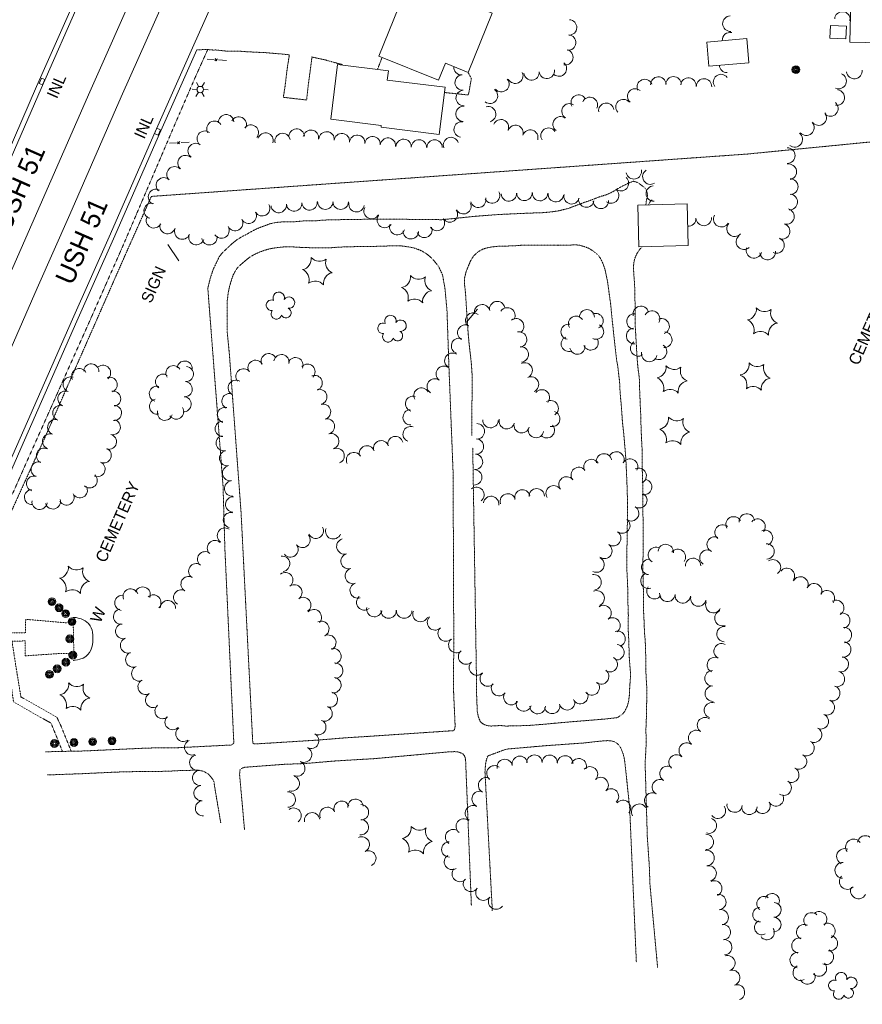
# Model space of a CAD drawing. Extents: x 189735 to 193282, y 257149 to 260388.
# Tile 3 of 31: x 190358 to 190796, y 257187 to 257699. Entities that reach past the tile are written whole.
import ezdxf
from ezdxf.enums import TextEntityAlignment as Align

# ---------------------------------------------------------------- set-up
doc = ezdxf.new("R2010")
doc.units = 0
doc.header["$MEASUREMENT"] = 0
doc.linetypes.add('Wisdot3', pattern=[0.1875, 0.125, -0.0625])
doc.linetypes.add('Wisdot5', pattern=[0.1, 0.05, -0.05])
for name, color, linetype, lineweight in [('E_BMGRD', 2, 'Egr', 15), ('E_DWY', 2, 'Wisdot3', 15), ('E_LAND_Vegetation', 3, 'Continuous', 15), ('E_MISCPROP', 30, 'Continuous', 15), ('E_MISCPROP_HvyLine', 241, 'Continuous', 25), ('E_MISCPROP_Railing', 30, 'Continuous', 15), ('E_PATH_Sidewalk', 2, 'Wisdot5', 15), ('E_RDWY', 21, 'Continuous', 25), ('E_RDWY_Name', 21, 'Continuous', 15)]:
    doc.layers.add(name, color=color, linetype=linetype, lineweight=lineweight)
doc.styles.add('Style-IGR_FONT_0', font='IGR_FONT_0.shx')
doc.linetypes.add('Egr', pattern='A,0.1,[13,dgnlstyle-ewdotudls.shx,S=0.0004,R=0,X=0,Y=0],0.1', length=0.2)

# ---------------------------------------------------------------- blocks, each defined once
blk = doc.blocks.new('CEM')
at = {"layer": 'E_BMGRD', "lineweight": 0, "style": 'Style-IGR_FONT_0'}
blk.add_text('CEMETERY', height=6, rotation=0.0001, dxfattribs=at).set_placement((-22.99, -0.18), align=Align.MIDDLE_LEFT)
blk = doc.blocks.new('CEM_1')
at = {"layer": 'E_BMGRD', "lineweight": 0, "style": 'Style-IGR_FONT_0'}
blk.add_text('CEMETERY', height=6, rotation=0.0001, dxfattribs=at).set_placement((-22.99, -0.18), align=Align.MIDDLE_LEFT)
blk = doc.blocks.new('WAL')
at = {"layer": 'E_MISCPROP_Railing', "lineweight": 0, "style": 'Style-IGR_FONT_0'}
blk.add_text('W', height=6, rotation=360, dxfattribs=at).set_placement((-2.3, -0.01), align=Align.MIDDLE_LEFT)
blk = doc.blocks.new('POLE')
at = {"layer": 'E_MISCPROP', "lineweight": 0}
for radius in [2.02, 1.51, 1.01, 0.504]:
    blk.add_circle((0.03, -0.09), radius, dxfattribs=at)
blk = doc.blocks.new('INLT')
at = {"layer": 'E_MISCPROP_Railing', "lineweight": 0, "flags": 128}
blk.add_lwpolyline([(3, -2), (3, 0), (0, 0), (0, -2), (3, -2)], dxfattribs=at)
blk = doc.blocks.new('INL')
at = {"layer": 'E_MISCPROP_Railing', "lineweight": 0, "style": 'Style-IGR_FONT_0'}
blk.add_text('INL', height=6, rotation=0, dxfattribs=at).set_placement((-5.79, -2.75))
blk = doc.blocks.new('INLT_5')
at = {"layer": 'E_MISCPROP_Railing', "lineweight": 0, "flags": 128}
blk.add_lwpolyline([(3, -2), (3, 0), (0, 0), (0, -2), (3, -2)], dxfattribs=at)
blk = doc.blocks.new('INL_6')
at = {"layer": 'E_MISCPROP_Railing', "lineweight": 0, "style": 'Style-IGR_FONT_0'}
blk.add_text('INL', height=6, rotation=359.9999, dxfattribs=at).set_placement((-5.79, -2.75))
blk = doc.blocks.new('LTP_6')
at = {"layer": 'E_MISCPROP', "lineweight": 0}
for p, q in [((-1.63, 0.07), (-4.24, 0.14)), ((-0.8, 1.43), (-2, 3.73)), ((0.9, 1.42), (2.27, 3.65)), ((-0.88, -1.42), (-2.24, -3.61)), ((0.76, -1.47), (2, -3.65)), ((1.64, -0.02), (4.16, -0.09))]:
    blk.add_line(p, q, dxfattribs=at)
blk.add_circle((0, 0), 1.64, dxfattribs=at)
blk = doc.blocks.new('POLE_5')
at = {"layer": 'E_MISCPROP', "lineweight": 0}
for centre, radius in [((-0.01, 0.02), 2.02), ((-0.01, 0.03), 1.52), ((0, -0.01), 1.01), ((0, 0), 0.502)]:
    blk.add_circle(centre, radius, dxfattribs=at)
blk = doc.blocks.new('SIGN_8')
at = {"layer": 'E_MISCPROP', "lineweight": 0, "style": 'Style-IGR_FONT_0'}
blk.add_text('SIGN', height=6, rotation=0.0002, dxfattribs=at).set_placement((-9.61, -0.01), align=Align.MIDDLE_LEFT)
blk = doc.blocks.new('TREE_3')
at = {"layer": 'E_LAND_Vegetation', "lineweight": 0}
for centre, radius, start, end in [((-1.47, 4.28), 2.78, 1.3945, 209.1675), ((3.57, 2.42), 2.97, 278.4236, 139.6575), ((-4.47, 0.2), 2.78, 78.0715, 279.0825), ((-2.01, -4.2), 2.61, 140.7796, 358.7122), ((3.46, -3.43), 2.97, 196.0744, 79.0477)]:
    blk.add_arc(centre, radius, start, end, dxfattribs=at)
blk = doc.blocks.new('PINEL_2')
at = {"layer": 'E_LAND_Vegetation', "lineweight": 0}
for centre, start, end in [((-8.14, 7.32), 275.2115, 0.9764), ((2.26, 10.71), 215.2115, 300.9764), ((10.41, 3.41), 155.2115, 240.9764), ((-10.4, -3.39), 335.2115, 60.9764), ((-2.25, -10.7), 35.2115, 120.9764), ((8.15, -7.3), 95.2115, 180.9764)]:
    blk.add_arc(centre, 5.72, start, end, dxfattribs=at)
blk = doc.blocks.new('PINEL')
at = {"layer": 'E_LAND_Vegetation', "lineweight": 0}
for centre, start, end in [((-8.23, 7.26), 275.2112, 0.9761), ((2.17, 10.66), 215.2112, 300.9761), ((10.31, 3.35), 155.2112, 240.9761), ((-10.49, -3.45), 335.2112, 60.9761), ((-2.35, -10.75), 35.2112, 120.9761), ((8.05, -7.36), 95.2112, 180.9761)]:
    blk.add_arc(centre, 5.72, start, end, dxfattribs=at)
blk = doc.blocks.new('PINEL_3')
at = {"layer": 'E_LAND_Vegetation', "lineweight": 0}
for centre, start, end in [((-8.14, 7.32), 275.2115, 0.9764), ((2.26, 10.71), 215.2115, 300.9764), ((10.41, 3.41), 155.2115, 240.9764), ((-10.4, -3.39), 335.2115, 60.9764), ((-2.25, -10.7), 35.2115, 120.9764), ((8.15, -7.3), 95.2115, 180.9764)]:
    blk.add_arc(centre, 5.72, start, end, dxfattribs=at)
blk = doc.blocks.new('TREE_6')
at = {"layer": 'E_LAND_Vegetation', "lineweight": 0}
for centre, radius, start, end in [((-1.47, 4.28), 2.78, 1.3947, 209.1677), ((3.57, 2.42), 2.97, 278.4238, 139.6577), ((-4.47, 0.2), 2.78, 78.0717, 279.0828), ((-2.01, -4.2), 2.61, 140.7799, 358.7125), ((3.46, -3.43), 2.97, 196.0746, 79.0479)]:
    blk.add_arc(centre, radius, start, end, dxfattribs=at)

msp = doc.modelspace()

# ---------------------------------------------------------------- linework, layer by layer
at = {"layer": 'E_DWY', "lineweight": 0, "flags": 128}
for points in [[(190450.16, 257682.87), (190455.51, 257682.98), (190456.61, 257682.9), (190457.39, 257682.84), (190458.46, 257682.73), (190459.99, 257682.76), (190461.76, 257682.58), (190462.89, 257682.44), (190464.32, 257682.3), (190465.87, 257682.13), (190467.72, 257682.1), (190469.3, 257682.08), (190471.54, 257682.11), (190474.13, 257682.03), (190475.01, 257681.98), (190475.9, 257681.84), (190477.79, 257681.75), (190479.49, 257681.67), (190481.24, 257681.57), (190482.4, 257681.53), (190484.02, 257681.44), (190485.68, 257681.38), (190487.78, 257681.19), (190489.27, 257681.06), (190490.42, 257680.98), (190491.51, 257680.87), (190492.26, 257680.8), (190493.15, 257680.71), (190493.43, 257680.69), (190493.85, 257680.69), (190495.28, 257680.58), (190496.4, 257680.43), (190497.22, 257680.33), (190497.86, 257680.28), (190498.15, 257680.27), (190497.04, 257673.16), (190495.83, 257663.19), (190495.02, 257658.16), (190501.38, 257657.4), (190507.08, 257656.77), (190507.1, 257656.75), (190507.96, 257664.35), (190509.92, 257679.13), (190512.11, 257678.63), (190516.16, 257677.74), (190525.79, 257675.11), (190525.77, 257674.82)], [(190543.9, 257672.56), (190545.75, 257677.37), (190546.4, 257678.89)], [(190578.7, 257660.67), (190591.19, 257659.33), (190592.72, 257667.91), (190591.01, 257671.09)], [(190307.65, 257339.7), (190336.95, 257405.99), (190371.25, 257481.51), (190412.4, 257575.11), (190426.44, 257606.63), (190736.05, 257628.66), (190837.56, 257638.62), (191029.69, 257654.26)], [(190457.48, 257537.03), (190455.79, 257558.86), (190457.06, 257564.15), (190458.56, 257568.63), (190461.68, 257575.18), (190463.17, 257577.14), (190468.54, 257582.25), (190470.23, 257583.55), (190471.59, 257584.56), (190474.12, 257586.03), (190475.84, 257586.81), (190476.63, 257587.3), (190477.72, 257587.94), (190479.51, 257588.94), (190481.22, 257589.77), (190482.91, 257590.5), (190485.63, 257591.48), (190487.88, 257592.34), (190490.23, 257592.92), (190492.45, 257593.22), (190494.51, 257593.38), (190498.18, 257593.44), (190500.14, 257593.45), (190502.38, 257593.56), (190504.59, 257593.82), (190506.26, 257593.94), (190508.45, 257593.89), (190512.05, 257593.97), (190514.37, 257594.21), (190515.94, 257594.34), (190531.1, 257594.7), (190553.92, 257594.78), (190577.49, 257594.53), (190594.33, 257596.25), (190606.08, 257597.18), (190617.04, 257597.69), (190623.86, 257597.98), (190628.06, 257598.1), (190630.88, 257598.25), (190633.85, 257598.56), (190636.37, 257598.88), (190637.42, 257599.02), (190639.16, 257599.43), (190641.24, 257599.9), (190643.3, 257600.45), (190645.97, 257601.49), (190650.82, 257603.3), (190654.4, 257604.55), (190657.17, 257605.61), (190660.1, 257606.67), (190662.66, 257607.45), (190664.37, 257608.16), (190666.43, 257609.19), (190668.9, 257610.72), (190671.13, 257611.97), (190672.75, 257612.73), (190673.39, 257613.08), (190674.49, 257613.61), (190677.11, 257614.53), (190679.15, 257613.84), (190681.34, 257612.27), (190682.73, 257611.22), (190683.5, 257610.22), (190684.31, 257607.94), (190684.17, 257606.66), (190683.63, 257604.17), (190683.4, 257602.21)], [(190581.02, 257519.28), (190580.06, 257547.17), (190579.04, 257558.51), (190577.76, 257565.82), (190575.78, 257570.08), (190574.14, 257572.15), (190572.78, 257573.78), (190571.25, 257575.34), (190569.77, 257576.53), (190567.5, 257578.01), (190565.98, 257578.73), (190563.1, 257579.79), (190560.16, 257580.34), (190557.28, 257580.83), (190554.22, 257581), (190551.26, 257581.01), (190548.15, 257580.8), (190544.77, 257580.7), (190541.1, 257580.65), (190536.85, 257580.59), (190531.99, 257580.51), (190527.7, 257580.43), (190523.19, 257580.22), (190519.77, 257579.96), (190516.48, 257579.85), (190512.67, 257579.86), (190510.11, 257579.92), (190507.42, 257580.03), (190504.42, 257580.11), (190501.77, 257580.26), (190499, 257580.44), (190497.62, 257580.46), (190495.52, 257580.39), (190493.17, 257580.15), (190490.8, 257579.87), (190488, 257579.42), (190485.39, 257578.67), (190482.5, 257577.63), (190479.98, 257576.43), (190478.24, 257575.49), (190476.27, 257574.07), (190472.15, 257570.49), (190471.16, 257569.47), (190470.46, 257568.48), (190469.97, 257567.68), (190468.96, 257565.73), (190468.01, 257563.03), (190467.26, 257560.54), (190466.71, 257558.23), (190466.31, 257555.95), (190466.07, 257553.88), (190465.9, 257552.65), (190465.78, 257536.97)], [(190652.97, 257334.2), (190662.34, 257334.96), (190664.95, 257335.28), (190668.17, 257335.62), (190669.14, 257336.03), (190671.44, 257337.67), (190672.38, 257338.88), (190673.73, 257341.63), (190674.38, 257343.95), (190674.81, 257347.12), (190674.97, 257350.86), (190675.33, 257356.11), (190675.36, 257359.5), (190674.95, 257364.56), (190674.7, 257368.31), (190674.57, 257374.7), (190674.28, 257380.31), (190674.23, 257385.4), (190674.29, 257389.03), (190674.07, 257395.15), (190673.99, 257401.75), (190673.85, 257406.55), (190673.55, 257411.9), (190673.47, 257415.44), (190673.47, 257417.88), (190673.76, 257435.89), (190673.82, 257443.72), (190673.75, 257452.76), (190673.13, 257467.54), (190672.9, 257471.16), (190672.57, 257475.55), (190672.18, 257479.91), (190671.84, 257483.96), (190671.24, 257489.27), (190670.93, 257493.44), (190670.71, 257497.07), (190670.34, 257501.05), (190670, 257504.61), (190669.85, 257508.22), (190669.7, 257510.81), (190669.41, 257513.1), (190669.18, 257515.14), (190668.81, 257518.19), (190668.17, 257521.69), (190666.66, 257535.2), (190666.38, 257538.07), (190665.96, 257541.61), (190665.5, 257546.41), (190665.13, 257550.49), (190664.64, 257553.87), (190664, 257558.62), (190663.48, 257562.36), (190662.89, 257565.12), (190662.22, 257568.46), (190661.32, 257571.21), (190659.74, 257574.52), (190658.53, 257576.22), (190656.48, 257577.91), (190653.89, 257579.59), (190651.36, 257580.57), (190648.95, 257581.26), (190647.25, 257581.44), (190646.67, 257581.45), (190643.27, 257581.3), (190637.98, 257581.2), (190632.98, 257581.25), (190628.11, 257581.26), (190623.49, 257581.35), (190618.51, 257581.22), (190615.17, 257580.98), (190611.43, 257580.83), (190608.71, 257580.84), (190606.68, 257580.73), (190603.92, 257580.45), (190601.53, 257580.05), (190598.75, 257579.27), (190596.25, 257577.85), (190594.03, 257575.87), (190592.31, 257573.15), (190590.89, 257569.84), (190589.86, 257567.04), (190589.22, 257564.37), (190589.07, 257562.49), (190589.22, 257560.58), (190589.48, 257558.26), (190589.57, 257557.13), (190589.81, 257554.57), (190590, 257551.21), (190590.39, 257544.99), (190590.6, 257541.94), (190590.82, 257539.49), (190591, 257536.34), (190591.19, 257533.96), (190591.46, 257531.03), (190591.87, 257527.28), (190592.24, 257524.2), (190592.63, 257520.52), (190592.85, 257517.74), (190593.01, 257515.22), (190593.16, 257513.46), (190592.9, 257482.41)], [(190681.46, 257580.48), (190679.97, 257578.8), (190678.6, 257576.67), (190677.66, 257574.44), (190677.17, 257572.32), (190677.02, 257571.05), (190677.01, 257568.86), (190677.1, 257566.03), (190677.53, 257561.47), (190677.82, 257548.71), (190677.87, 257539.38), (190678.66, 257525.46), (190679.06, 257519.65), (190679.43, 257516.42), (190679.95, 257512.59), (190680.12, 257509.84), (190680.13, 257506.76), (190680.22, 257504.02), (190680.38, 257500.84), (190680.45, 257498.45), (190680.67, 257494.49), (190680.74, 257491.34), (190680.84, 257488.32), (190680.99, 257484.6), (190681.09, 257481.06), (190681.34, 257477.61), (190681.46, 257473.33), (190681.42, 257469.91), (190681.51, 257466.73), (190681.54, 257464.11), (190681.62, 257461.49), (190681.71, 257458.71), (190681.81, 257455.55), (190681.82, 257452.72), (190681.84, 257450.35), (190681.8, 257447.42), (190681.84, 257444.41), (190681.88, 257441.38), (190681.92, 257439.01), (190681.94, 257436.7), (190682, 257434.55), (190682.01, 257432.14), (190681.98, 257429.53), (190681.97, 257427.29), (190682.06, 257425.22), (190682, 257422.51), (190681.94, 257419.62), (190681.82, 257416.71), (190681.83, 257414.22), (190681.87, 257412.11), (190682.12, 257400.72), (190682.09, 257396.29), (190682.17, 257391.11), (190682.4, 257387.42), (190682.5, 257383.88), (190682.72, 257379.45), (190683, 257376.24), (190683.19, 257372.76), (190683.25, 257369.76), (190683.29, 257368.54), (190683.4, 257364.89), (190683.39, 257361.8), (190683.45, 257358.62), (190683.66, 257354.59), (190683.86, 257351.49), (190683.93, 257347.87), (190683.83, 257344.9), (190683.78, 257341.34), (190683.73, 257338.22), (190683.63, 257334.96), (190683.5, 257332.09), (190683.4, 257328.96), (190683.5, 257326.11), (190683.51, 257324.07), (190683.5, 257321.85), (190683.42, 257318.8), (190683.13, 257314.46), (190683.07, 257312.19), (190683.03, 257311.02)], [(190457.48, 257537.03), (190463.71, 257455.89), (190464.64, 257423.78), (190469.29, 257322.59), (190469.05, 257322.23), (190468.71, 257321.86), (190468.3, 257321.58), (190467.97, 257321.45), (190440.02, 257320.03)], [(190465.78, 257536.97), (190467.02, 257524.23), (190473.06, 257442.37), (190479.12, 257322.87), (190479.29, 257322.36), (190479.54, 257322.11), (190479.86, 257322.08), (190480.25, 257322.06), (190480.78, 257322.01), (190512.77, 257323.99)], [(190543.66, 257326.22), (190583.24, 257328.89), (190583.52, 257328.95), (190583.72, 257329.16), (190583.98, 257329.6), (190584.19, 257330.53), (190584.26, 257331.75), (190583.43, 257350.58), (190583.58, 257375.8), (190583.24, 257462.87), (190581.02, 257519.28)], [(190593.43, 257476), (190595.46, 257350.75), (190595.45, 257347.62), (190595.56, 257344.22), (190595.7, 257341.63), (190595.81, 257338.79), (190596.38, 257336.16), (190597.19, 257333.93), (190598.04, 257332.91), (190599.49, 257332.03), (190601.3, 257331.48), (190602.75, 257331.31), (190604.17, 257331.34), (190605.62, 257331.43), (190607.07, 257331.52), (190608.03, 257331.54), (190610.64, 257331.29)], [(190610.63, 257331.29), (190622.57, 257331.59), (190631.31, 257332.31), (190641.18, 257333.22), (190652.97, 257334.2)], [(190543.66, 257326.22), (190527.16, 257325.16), (190519.32, 257324.53), (190512.77, 257323.99)], [(190651.21, 257322.5), (190630.95, 257321.05), (190610.85, 257319.3)], [(190678.44, 257208.76), (190674.97, 257288.86), (190672.69, 257310.55), (190672.48, 257312.31), (190672.15, 257314.6), (190671.53, 257316.96), (190670.92, 257318.53), (190670.23, 257320.12), (190669.79, 257320.88), (190669.34, 257321.45), (190668.28, 257322.33), (190667.37, 257322.98), (190666.24, 257323.45), (190665.23, 257323.58), (190663.76, 257323.74), (190661.91, 257323.64), (190656.52, 257323.12), (190651.21, 257322.5)], [(190371.51, 257317.92), (190391.66, 257318.35), (190408.25, 257319.12), (190423.64, 257319.82), (190432.93, 257320.04), (190440.02, 257320.03)], [(190592.73, 257237.94), (190589.76, 257312.8), (190589.65, 257313.64), (190589.5, 257314.85), (190589.14, 257315.82), (190588.37, 257316.79), (190587.44, 257317.28), (190585.97, 257317.79), (190584.22, 257318.01), (190583.26, 257317.97), (190581.77, 257317.96), (190542.93, 257314.4)], [(190603.61, 257235.26), (190599.79, 257307.48), (190599.9, 257309.27), (190600.09, 257311.43), (190600.39, 257313.09), (190600.66, 257314.14), (190600.97, 257315.03), (190601.29, 257315.75), (190610.85, 257319.3)], [(190474.86, 257277.41), (190472.3, 257305.98), (190472.39, 257307.74), (190472.53, 257308.47), (190473.17, 257309.2), (190474.21, 257309.64), (190474.87, 257309.87), (190495.81, 257311.42)], [(190542.93, 257314.4), (190521.84, 257313.14), (190506.35, 257311.82), (190495.81, 257311.42)], [(190372.26, 257305.87), (190391.08, 257306.56), (190408.85, 257307.39)], [(190408.85, 257307.39), (190421.59, 257307.71), (190432.22, 257307.75), (190439.44, 257308.01), (190441.6, 257308.25)], [(190441.58, 257308.24), (190449.96, 257308.3), (190451.94, 257308.13), (190453.45, 257307.86), (190454.99, 257306.94), (190456.1, 257306.25), (190457.03, 257305.3), (190458.53, 257303.32), (190459.04, 257302.15), (190459.23, 257300.34), (190462.51, 257280.9)], [(190683.03, 257311.02), (190684.13, 257273.98), (190685.28, 257256.93), (190685.44, 257249.83), (190689.49, 257205.76)]]:
    msp.add_lwpolyline(points, dxfattribs=at)
at = {"layer": 'E_LAND_Vegetation', "lineweight": 0}
msp.add_line((190595.92, 257548.08), (190590.11, 257541.22), dxfattribs=at)
for centre, radius, start, end in [((190727.34, 257696.42), 4.05, 92.0978, 272.0824), ((190785.53, 257698.62), 4.05, 355.6793, 175.664), ((190643.52, 257694.46), 4, 267.991, 87.9756), ((190793.12, 257697.1), 4.05, 147.6001, 166.8967), ((190643.02, 257686.6), 4, 264.5071, 84.4917), ((190727.12, 257687.83), 4.05, 77.6869, 183.8042), ((190641.57, 257679), 4, 257.1804, 77.1651), ((190638.23, 257673.06), 4, 230.1777, 50.1624), ((190725.59, 257674.99), 4, 181.9989, 269.6), ((190587.54, 257673.82), 4.01, 175.739, 273.2583), ((190588.21, 257665.85), 4.01, 93.8891, 273.8738), ((190615.56, 257669.35), 4, 204.8328, 24.8175), ((190624, 257671.09), 4, 185.0797, 5.0644), ((190631.91, 257671.91), 4, 186.4328, 6.4175), ((190722.42, 257666.11), 4, 36.656, 216.6407), ((190783.52, 257666.59), 4.07, 247.4139, 67.3986), ((190791.7, 257671.86), 4.07, 186.3382, 6.3229), ((190608.31, 257664.97), 4, 219.5528, 39.5375), ((190682.8, 257663.5), 4, 22.9872, 202.9718), ((190689.86, 257664.78), 4, 3.086, 183.0706), ((190697.78, 257664.94), 4, 0.9639, 180.9485), ((190705.47, 257664.24), 4, 353.5129, 173.4976), ((190713.62, 257663.8), 4, 357.9904, 177.9751), ((190588.71, 257657.81), 4.01, 92.7929, 272.7776), ((190602.4, 257658.95), 4, 232.7266, 52.7112), ((190648.48, 257655.43), 4, 27.6732, 207.6579), ((190677.83, 257658.63), 4, 48.5761, 228.5608), ((190782.53, 257658.05), 4.07, 262.0464, 82.0311), ((190643.71, 257650.88), 4, 58.6915, 238.6762), ((190654.29, 257654.21), 4, 335.6013, 155.586), ((190662.82, 257651.18), 4, 8.7357, 188.7204), ((190671.72, 257653.09), 4, 41.7981, 221.7828), ((190779.18, 257652.33), 4.07, 229.1893, 49.174), ((190465.33, 257645.16), 4.01, 3.9096, 183.8942), ((190588.7, 257649.54), 4.01, 85.484, 265.4687), ((190601.43, 257649.36), 4, 284.5576, 104.5423), ((190773.17, 257647.61), 4.07, 216.461, 36.4457), ((190459.24, 257641.82), 4.01, 32.7733, 212.758), ((190471.82, 257644.05), 4.01, 332.4684, 152.453), ((190587.69, 257641.45), 4.01, 81.6362, 261.6208), ((190608.07, 257642.61), 4, 337.5735, 157.5582), ((190639.08, 257644.14), 4, 53.8955, 233.8802), ((190766.76, 257642.39), 4.07, 220.0838, 40.0685), ((190454.2, 257636.65), 4.01, 53.2238, 233.2085), ((190478.12, 257639.79), 4.01, 321.8841, 141.8688), ((190485.81, 257635.68), 4.01, 342.8606, 162.8453), ((190494.63, 257635.42), 4.01, 12.3386, 192.3233), ((190501.94, 257637.7), 4.01, 4.6815, 184.6662), ((190509.37, 257637.1), 4.01, 350.6892, 170.6739), ((190517.52, 257636.27), 4.01, 355.4759, 175.4606), ((190525.41, 257635.35), 4.01, 353.3654, 173.3501), ((190615.68, 257639.71), 4, 341.601, 161.5856), ((190623.35, 257637.25), 4, 342.9959, 162.9806), ((190632.8, 257638.22), 4, 33.1374, 213.1221), ((190760.71, 257636.34), 4.07, 231.8703, 51.855), ((190449.48, 257630.22), 4.01, 54.3363, 234.321), ((190533.41, 257634.53), 4.01, 354.2497, 174.2343), ((190541.42, 257633.78), 4.01, 354.8792, 174.8639), ((190549.38, 257633.03), 4.01, 354.3198, 174.3045), ((190557.51, 257632.38), 4.01, 358.0156, 178.0003), ((190565.52, 257632.1), 4.01, 358.0156, 178.0003), ((190573.6, 257632.04), 4.01, 359.6168, 179.6015), ((190582.15, 257633.34), 4.01, 20.4541, 200.4388), ((190756.85, 257627.88), 4.07, 269.7284, 89.7131), ((190444.16, 257623.99), 4.01, 49.4292, 229.4139), ((190438.47, 257618.09), 4.01, 44.6194, 224.604), ((190677.13, 257619.66), 4.01, 192.1969, 12.1815), ((190685.71, 257616.91), 4.01, 121.6273, 301.612), ((190757.61, 257619.43), 4.07, 279.5299, 99.5146), ((190432.96, 257612.39), 4.01, 47.0397, 227.0244), ((190670.43, 257613.45), 4.01, 228.783, 48.7677), ((190758.38, 257611.7), 4.07, 270.4991, 90.4837), ((190428.85, 257606.35), 4.01, 64.0125, 243.9972), ((190603.44, 257607.08), 4.01, 209.2852, 29.2699), ((190612.23, 257608.14), 4.01, 183.3762, 3.3609), ((190620.3, 257608.46), 4.01, 181.7762, 1.7608), ((190628.42, 257608.35), 4.01, 179.0422, 359.0269), ((190636.61, 257607.75), 4.01, 173.6716, 353.6563), ((190665.36, 257607.06), 4.01, 232.5418, 52.5265), ((190687.48, 257608.15), 4.01, 93.0285, 273.0132), ((190426.61, 257599.14), 4.01, 76.0062, 255.9909), ((190500.59, 257602.95), 4.01, 185.6573, 5.6419), ((190508.64, 257603.54), 4.01, 184.1487, 4.1334), ((190516.82, 257603.92), 4.01, 179.563, 359.5477), ((190524.83, 257603.86), 4.01, 179.563, 359.5477), ((190533.07, 257602.59), 4.01, 170.7645, 350.7491), ((190588.58, 257601.49), 4.01, 207.4206, 27.4052), ((190596.3, 257604.88), 4.01, 195.1155, 15.1002), ((190644.79, 257606.69), 4.01, 167.1767, 347.1614), ((190652.44, 257604.98), 4.01, 171.9616, 351.9463), ((190660, 257604.29), 4.01, 182.7843, 2.769), ((190688.74, 257601.39), 4.01, 121.9859, 167.6643), ((190758.09, 257603.74), 4.07, 266.0834, 86.0681), ((190477.06, 257596.59), 4.01, 208.3495, 28.3342), ((190484.04, 257600.46), 4.01, 209.2062, 29.1908), ((190492.61, 257602.16), 4.01, 185.6573, 5.6419), ((190540.91, 257598.98), 4.01, 152.7149, 332.6995), ((190581.55, 257597.25), 4.01, 213.1626, 33.1473), ((190756.43, 257596.19), 4.07, 255.3101, 75.2948), ((190427.78, 257594.2), 4.01, 153.0039, 332.9886), ((190470, 257592.78), 4.01, 208.3495, 28.3342), ((190547.78, 257594.34), 4.01, 145.2274, 325.212), ((190574.83, 257592.82), 4.01, 214.0403, 34.025), ((190705.37, 257595.18), 4.07, 265.977, 2.059), ((190713.49, 257595.48), 4.07, 182.318, 2.3026), ((190722.59, 257594.8), 4.07, 149.9898, 329.9745), ((190434.84, 257591.16), 4.01, 161.8069, 341.7915), ((190442.5, 257588.36), 4.01, 157.7411, 337.7258), ((190462.88, 257588.85), 4.01, 211.7721, 31.7568), ((190554.23, 257590.64), 4.01, 160.8328, 340.8175), ((190561.29, 257588.52), 4.01, 177.1053, 357.09), ((190568.28, 257589.24), 4.01, 200.2365, 20.2212), ((190729.5, 257589.83), 4.07, 138.7256, 318.7103), ((190754.17, 257588.49), 4.07, 252.412, 72.3967), ((190449.87, 257585.51), 4.01, 160.9685, 340.9532), ((190456.65, 257585.41), 4.01, 188.9113, 8.896), ((190734.4, 257583.08), 4.07, 131.9238, 311.9085), ((190751.23, 257581.15), 4.07, 246.4416, 66.4262), ((190739.58, 257578.61), 4.07, 162.5685, 342.5531), ((190746.65, 257577.72), 4.07, 185.3281, 5.3128), ((190606.16, 257548.07), 4.01, 11.818, 191.8027), ((190598.32, 257546.43), 4.01, 11.818, 191.8027), ((190611.45, 257544.78), 4.01, 326.9275, 146.9122), ((190652.78, 257543.85), 3.91, 0.0077, 179.9924), ((190680.78, 257545.54), 4.05, 14.2847, 194.2694), ((190686.55, 257543.08), 4.05, 329.8402, 149.8249), ((190593.64, 257542.14), 4.01, 49.7174, 229.7021), ((190615.97, 257539.13), 4.01, 306.9765, 126.9612), ((190647.07, 257540.51), 3.91, 31.6636, 211.6482), ((190657.33, 257541.9), 3.91, 292.432, 112.4167), ((190677.51, 257541.6), 4.05, 81.9807, 261.9654), ((190691.54, 257539.09), 4.05, 289.9842, 109.9689), ((190589.54, 257535.8), 4.01, 61.4157, 241.4003), ((190643.14, 257536.3), 3.91, 79.4976, 259.4823), ((190657.56, 257536.29), 3.91, 243.6437, 63.6283), ((190677.3, 257534.06), 4.05, 95.1977, 275.1824), ((190586.31, 257528.93), 4.01, 72.144, 252.1287), ((190617.53, 257532.23), 4.01, 282.0993, 102.084), ((190643.27, 257529.93), 3.91, 112.3065, 292.2911), ((190654.75, 257530.62), 3.91, 203.5331, 23.5178), ((190692.93, 257532.17), 4.05, 266.1477, 86.1324), ((190618.43, 257524.52), 4.01, 275.3957, 95.3804), ((190647.81, 257528.46), 3.91, 189.6699, 9.6546), ((190679.45, 257527.64), 4.05, 124.3887, 304.3733), ((190690.21, 257525.87), 4.05, 238.2005, 58.1851), ((190480.6, 257517.53), 3.96, 32.5768, 212.5615), ((190487.42, 257520.98), 3.96, 24.9631, 204.9478), ((190494.05, 257520.49), 3.96, 349.2237, 169.2084), ((190501.32, 257518.91), 3.96, 336.2338, 156.2184), ((190582.83, 257521.21), 4.01, 58.0606, 238.0453), ((190685.16, 257524.77), 4.05, 168.4843, 348.469), ((190388.97, 257513.23), 3.94, 27.6729, 207.6575), ((190395.22, 257515.65), 3.94, 356.9463, 176.931), ((190401.38, 257514.91), 3.94, 309.3236, 129.3082), ((190437.91, 257514.74), 3.92, 33.4141, 213.3987), ((190443.75, 257517.16), 3.92, 355.933, 175.9176), ((190444.4, 257514.25), 3.92, 265.7356, 85.7203), ((190474.34, 257513.09), 3.96, 39.2218, 219.2065), ((190507.56, 257515.48), 3.96, 316.3412, 136.3259), ((190578.4, 257514.39), 4.01, 54.502, 234.4866), ((190620.4, 257516.16), 4.01, 294.3253, 114.31), ((190384.49, 257508.91), 3.94, 70.1837, 250.1684), ((190404.83, 257508.72), 3.94, 290.2546, 110.2393), ((190432.52, 257510.31), 3.92, 55.724, 235.7086), ((190470.35, 257507.14), 3.96, 59.5352, 239.5198), ((190511.31, 257509.65), 3.96, 291.7566, 111.7412), ((190573.74, 257507.86), 4.01, 54.502, 234.4866), ((190623.7, 257508.85), 4.01, 294.3253, 114.31), ((190429.29, 257504.03), 3.92, 74.8901, 254.8748), ((190443.81, 257506.43), 3.92, 265.7356, 85.7203), ((190513.75, 257502.42), 3.96, 284.0195, 104.0042), ((190566.78, 257503.15), 3.96, 28.7491, 208.7338), ((190629.34, 257502.17), 4.01, 319.6736, 139.6582), ((190381.82, 257501.5), 3.94, 70.1837, 250.1684), ((190406.6, 257501.46), 3.94, 279.8712, 99.8558), ((190429.36, 257497.39), 3.92, 104.9791, 284.9637), ((190443.23, 257498.61), 3.92, 265.7356, 85.7203), ((190467.03, 257500.2), 3.96, 65.7729, 245.7575), ((190562.41, 257498.83), 3.96, 73.6373, 253.622), ((190379.15, 257494.09), 3.94, 70.1837, 250.1684), ((190407, 257494.07), 3.94, 267.5907, 87.5754), ((190439.34, 257494.75), 3.92, 214.3449, 34.3296), ((190464.68, 257493.01), 3.96, 75.0733, 255.058), ((190515.68, 257494.7), 3.96, 284.8408, 104.8254), ((190561.14, 257491.78), 3.96, 93.0298, 273.0145), ((190633.92, 257496.54), 4.01, 301.5289, 121.5136), ((190376.48, 257486.68), 3.94, 70.1837, 250.1684), ((190406.4, 257486.7), 3.94, 255.1624, 75.1471), ((190433.47, 257494.13), 3.92, 165.193, 345.1777), ((190517.71, 257487.03), 3.96, 284.8408, 104.8254), ((190602.69, 257490.37), 4.01, 177.3191, 357.3038), ((190611.12, 257489.76), 4.01, 164.9771, 344.9618), ((190634.74, 257490.95), 4.01, 254.1474, 74.132), ((190463.54, 257485.78), 3.96, 90.2963, 270.281), ((190561.13, 257483.05), 3.96, 70.0647, 250.0494), ((190595.55, 257484.49), 4.01, 270.7343, 90.719), ((190618.86, 257487.68), 4.01, 164.9771, 344.9618), ((190626.27, 257485.18), 4.01, 169.8097, 349.7943), ((190631.92, 257485.05), 4.01, 221.0437, 41.0284), ((190373.81, 257479.27), 3.94, 70.1837, 250.1684), ((190404.38, 257479.08), 3.94, 255.1624, 75.1471), ((190464.07, 257478.36), 3.96, 102.704, 282.6887), ((190519.96, 257479.37), 3.96, 286.4547, 106.4394), ((190553.27, 257477.93), 3.96, 13.7442, 193.7289), ((190595.1, 257476.64), 4.01, 266.6718, 86.6564), ((190370.64, 257471.82), 3.94, 63.7403, 243.725), ((190401.7, 257472.06), 3.94, 245.8983, 65.8829), ((190522.75, 257471.73), 3.96, 292.5252, 112.5099), ((190538.42, 257473.08), 3.96, 19.8755, 199.8602), ((190545.82, 257475.72), 3.96, 17.9859, 197.9706), ((190465.81, 257470.57), 3.96, 101.1822, 281.1669), ((190531.71, 257469.61), 3.96, 28.7525, 208.7372), ((190594.6, 257468.66), 4.01, 266.1936, 86.1783), ((190661.64, 257468.87), 4.01, 10.7406, 190.7253), ((190668.06, 257469.91), 4.01, 332.4795, 152.4642), ((190675.16, 257466.21), 4.01, 332.4795, 152.4642), ((190367.86, 257464.75), 3.94, 71.6053, 251.5899), ((190398.48, 257464.87), 3.94, 245.8983, 65.8829), ((190467.35, 257462.79), 3.96, 101.1822, 281.1669), ((190648.53, 257461.83), 4.01, 37.7301, 217.7147), ((190655.08, 257465.95), 4.01, 30.557, 210.5416), ((190679.66, 257461.35), 4.01, 296.0617, 116.0464), ((190365.47, 257457.35), 3.94, 74.2572, 254.2419), ((190394.39, 257459.01), 3.94, 225.7166, 45.7013), ((190594.18, 257460.58), 4.01, 268.3479, 88.3326), ((190642.19, 257456.93), 4.01, 37.7301, 217.7147), ((190389.26, 257453.89), 3.94, 208.6708, 28.6554), ((190468.37, 257454.76), 3.96, 96.5899, 276.5745), ((190595.32, 257451.51), 4.01, 308.6908, 128.6754), ((190626.7, 257450.73), 4.01, 1.0164, 181.001), ((190635.49, 257452.29), 4.01, 34.0232, 214.0078), ((190682.47, 257455.57), 4.01, 254.8175, 74.8021), ((190364.44, 257450.33), 3.94, 93.2622, 273.2469), ((190382.35, 257450.11), 3.94, 208.6708, 28.6554), ((190468.95, 257446.52), 3.96, 86.94, 266.9246), ((190602.96, 257446.77), 4.01, 351.2248, 171.2095), ((190611.65, 257448.1), 4.01, 18.4399, 198.4246), ((190619.24, 257450.13), 4.01, 14.3582, 194.3428), ((190679.99, 257448.68), 4.01, 237.8412, 57.8259), ((190368.34, 257447.82), 3.94, 172.6951, 352.6798), ((190375.26, 257448.06), 3.94, 195.1824, 15.1671), ((190675.73, 257441.89), 4.01, 237.8412, 57.8259), ((190467.75, 257438.35), 3.96, 77.0253, 257.0099), ((190728.96, 257436.15), 4.01, 28.7628, 208.7475), ((190735.84, 257437.69), 4.01, 5.8066, 185.7913), ((190464.65, 257430.3), 3.96, 56.7802, 236.7649), ((190511.89, 257432.84), 4.01, 207.3157, 27.3004), ((190671.15, 257435.51), 4.01, 233.7112, 53.6959), ((190723.24, 257431.95), 4.01, 50.8085, 230.7932), ((190741.44, 257434.95), 4.01, 319.7617, 139.7464), ((190504.98, 257428.06), 4.01, 218.3041, 38.2888), ((190520.95, 257432.56), 4.01, 158.2957, 338.2804), ((190666.41, 257428.98), 4.01, 235.2507, 55.2353), ((190719.14, 257425.69), 4.01, 64.9295, 244.9142), ((190745.27, 257429.16), 4.01, 294.6332, 114.6179), ((190459.46, 257423.87), 3.96, 46.7976, 226.7823), ((190498.69, 257423.09), 4.01, 218.3041, 38.2888), ((190526.72, 257424.71), 4.01, 106.1871, 286.1718), ((190661.84, 257422.39), 4.01, 235.2507, 55.2353), ((190688.63, 257420.26), 4.01, 61.6683, 241.653), ((190693.71, 257421.77), 4.01, 352.9319, 172.9166), ((190746.1, 257422.06), 4.01, 273.0062, 92.9909), ((190454.38, 257418.01), 3.96, 51.6105, 231.5952), ((190494.37, 257415.65), 4.01, 277.6863, 97.671), ((190528.96, 257417.01), 4.01, 106.083, 286.0677), ((190700.04, 257419.28), 4.01, 322.3002, 142.2849), ((190715.36, 257418.84), 4.01, 58.1909, 238.1756), ((190449.77, 257411.82), 3.96, 57.2338, 237.2185), ((190657.77, 257415.22), 4.01, 241.8332, 61.8178), ((190685.11, 257414), 4.01, 85.1332, 265.1178), ((190707.94, 257414.55), 4.01, 1.6312, 181.6159), ((190749.43, 257413.82), 4.01, 305.1217, 125.1064), ((190445.79, 257405.14), 3.96, 61.1189, 241.1036), ((190496.01, 257407.13), 4.01, 307.7125, 127.6972), ((190531.17, 257409.31), 4.01, 106.083, 286.0677), ((190656.23, 257406.09), 4.01, 279.1413, 99.126), ((190684.71, 257406.84), 4.01, 107.2541, 287.2388), ((190756.68, 257409.39), 3.99, 323.9067, 143.8914), ((190763.68, 257404.96), 3.99, 333.1611, 153.1458), ((190421.95, 257399.67), 3.96, 338.1776, 158.1622), ((190500.73, 257400.78), 4.01, 305.0533, 125.038), ((190533.66, 257401.81), 4.01, 109.0703, 289.055), ((190687.83, 257401.36), 4.01, 144.3798, 324.3645), ((190770.89, 257401.4), 3.99, 334.9855, 154.9701), ((190411.4, 257395.33), 3.96, 80.5298, 260.5145), ((190415.7, 257398.66), 3.96, 19.6155, 199.6002), ((190427.49, 257395.55), 3.96, 314.2426, 134.2272), ((190441.96, 257398.2), 3.96, 61.3981, 241.3828), ((190537.07, 257395.55), 4.01, 129.9133, 309.8979), ((190657.83, 257397.69), 4.01, 294.6353, 114.62), ((190694.55, 257399.98), 4.01, 174.6802, 354.6649), ((190702.54, 257399.23), 4.01, 174.6802, 354.6649), ((190710.67, 257397.58), 4.01, 167.1532, 347.1379), ((190777.46, 257397.8), 3.99, 323.0063, 142.991), ((190435.05, 257392.6), 3.96, 356.8868, 176.8715), ((190505.33, 257394.22), 4.01, 305.0533, 125.038), ((190661.39, 257390.05), 4.01, 305.8636, 125.8483), ((190718.43, 257394.18), 4.01, 154.4042, 334.3888), ((190782.31, 257392.71), 3.99, 300.8239, 120.8086), ((190410.7, 257388.14), 3.96, 98.2019, 278.1866), ((190510.86, 257387.88), 4.01, 317.2305, 137.2152), ((190542.31, 257392.09), 4.01, 166.8151, 346.7998), ((190549.69, 257391.37), 4.01, 181.2574, 1.2421), ((190557.81, 257391.31), 4.01, 178.2223, 358.207), ((190566.27, 257389.53), 4.01, 157.189, 337.1736), ((190723.19, 257387.39), 4.01, 109.3284, 289.3131), ((190785.42, 257386.12), 3.99, 283.9987, 103.9833), ((190411.82, 257380.66), 3.96, 108.2608, 288.2455), ((190514.77, 257381.82), 4.01, 296.3107, 116.2954), ((190573.82, 257385.16), 4.01, 133.9381, 313.9228), ((190666.09, 257383.56), 4.01, 305.8636, 125.8483), ((190724.27, 257379.13), 4.01, 86.1679, 266.1526), ((190518.39, 257374.64), 4.01, 297.1876, 117.1723), ((190579.38, 257379.39), 4.01, 133.9381, 313.9228), ((190668.7, 257376.66), 4.01, 289.3353, 109.32), ((190786.33, 257378.61), 3.99, 273.7203, 93.705), ((190414.32, 257373.17), 3.96, 109.1472, 289.1319), ((190584.92, 257373.4), 4.01, 129.9564, 309.9411), ((190668.08, 257369.64), 4.01, 264.0496, 84.0343), ((190722.72, 257370.19), 4.01, 63.1776, 243.1623), ((190785.95, 257371.11), 3.99, 261.1957, 81.1804), ((190417.02, 257365.86), 3.96, 112.7782, 292.7628), ((190521.05, 257367.55), 4.01, 286.0888, 106.0734), ((190589.98, 257367.41), 4.01, 134.572, 314.5567), ((190521.94, 257360.08), 4.01, 273.6276, 93.6122), ((190595.6, 257361.72), 4.01, 135.0077, 314.9924), ((190664.61, 257363.41), 4.01, 240.4822, 60.4668), ((190719.26, 257363.05), 4.01, 65.6458, 245.6305), ((190784.71, 257363.46), 3.99, 255.2322, 75.2169), ((190420.13, 257358.6), 3.96, 113.6871, 293.6718), ((190601.25, 257355.96), 4.01, 133.5945, 313.5791), ((190660.15, 257357.09), 4.01, 233.2403, 53.225), ((190718.02, 257356.12), 4.01, 90.814, 270.7987), ((190782.67, 257355.75), 3.99, 255.2322, 75.2169), ((190423.45, 257351.64), 3.96, 119.3556, 299.3403), ((190521.04, 257352.59), 4.01, 261.4118, 81.3965), ((190607.07, 257351), 4.01, 142.7552, 322.7399), ((190655.29, 257351.39), 4.01, 219.3371, 39.3218), ((190427.4, 257344.82), 3.96, 120.7747, 300.7594), ((190519.2, 257345.04), 4.01, 254.9668, 74.9515), ((190613.46, 257346.34), 4.01, 145.4876, 325.4723), ((190649.36, 257346.85), 4.01, 205.1115, 25.0962), ((190718.18, 257348.15), 4.01, 92.272, 272.2567), ((190780.24, 257348.34), 3.99, 250.3815, 70.3662), ((190432.28, 257339.07), 3.96, 130.7458, 310.7305), ((190619.94, 257343.04), 4.01, 163.2789, 343.2636), ((190634.7, 257341.77), 4.01, 193.5579, 13.5426), ((190642.49, 257343.65), 4.01, 193.5579, 13.5426), ((190717.73, 257339.48), 4.01, 71.6712, 251.6559), ((190777.43, 257340.99), 3.99, 247.875, 67.8597), ((190516.43, 257337.82), 4.01, 247.7184, 67.7031), ((190627.15, 257341.66), 4.01, 180.8181, 0.8028), ((190774.29, 257333.7), 3.99, 246.7237, 66.7084), ((190437.49, 257333.37), 3.96, 136.2159, 316.2006), ((190513.19, 257330.71), 4.01, 242.3436, 62.3283), ((190714.12, 257331.74), 4.01, 55.4779, 235.4626), ((190443.08, 257327.23), 3.96, 125.4242, 305.4089), ((190509.47, 257323.62), 4.01, 242.3436, 62.3283), ((190709.51, 257325.12), 4.01, 54.4368, 234.4214), ((190770.81, 257326.76), 3.99, 241.2293, 61.214), ((190447.6, 257320.18), 3.96, 112.064, 292.0487), ((190704.6, 257318.58), 4.01, 50.2416, 230.2263), ((190766.93, 257319.83), 3.99, 240.4852, 60.4699), ((190505.8, 257316.44), 4.01, 243.7289, 63.7136), ((190450.31, 257312.31), 3.96, 100.0324, 280.017), ((190502.25, 257309.25), 4.01, 243.7289, 63.7136), ((190610.07, 257310.05), 4.01, 11.8101, 191.7948), ((190617.92, 257311.67), 4.01, 11.5958, 191.5805), ((190625.49, 257312.25), 4.01, 0.5807, 180.5654), ((190633.44, 257312.19), 4.01, 358.4982, 178.4829), ((190641.39, 257311.88), 4.01, 356.5693, 176.554), ((190648.54, 257310.41), 4.01, 339.1296, 159.1143), ((190699.35, 257312.4), 4.01, 47.9917, 227.9763), ((190762.99, 257312.92), 3.99, 239.782, 59.7666), ((190451.79, 257304.38), 3.96, 96.1611, 276.1457), ((190604.69, 257306.71), 4.01, 51.3516, 231.3363), ((190654.37, 257306.19), 4.01, 318.0724, 138.0571), ((190694.67, 257306.46), 4.01, 59.4595, 239.4442), ((190758.95, 257305.94), 3.99, 242.3743, 62.359), ((190499.39, 257301.48), 4.01, 251.3398, 71.3245), ((190600.36, 257300.51), 4.01, 63.0749, 243.0596), ((190659.89, 257300.64), 4.01, 312.8817, 132.8664), ((190690.65, 257299.56), 4.01, 60.7546, 240.7393), ((190755.01, 257299.22), 3.99, 237.7041, 57.6888), ((190452.54, 257296.45), 3.96, 95.165, 275.1497), ((190497.31, 257293.07), 4.01, 271.6613, 91.646), ((190597.01, 257293.42), 4.01, 68.1036, 248.0882), ((190665.27, 257294.71), 4.01, 312.1755, 132.1601), ((190686.65, 257292.56), 4.01, 59.7031, 239.6877), ((190453.25, 257288.56), 3.96, 95.165, 275.1497), ((190525.29, 257288.28), 4.01, 23.3086, 203.2932), ((190532.51, 257289.33), 4.01, 5.1262, 185.1109), ((190671.53, 257288.74), 4.01, 319.5516, 139.5362), ((190729.51, 257290.42), 3.99, 173.348, 353.3326), ((190744.02, 257289.81), 3.99, 208.9308, 28.9154), ((190751, 257293.66), 3.99, 208.9308, 28.9154), ((190500.36, 257284.72), 4.01, 305.839, 125.8237), ((190509.97, 257282.27), 4.01, 10.1304, 190.1151), ((190517.93, 257285.11), 4.01, 23.3086, 203.2932), ((190535.33, 257286.47), 4.01, 270.4243, 90.409), ((190593.52, 257285.93), 4.01, 61.3143, 241.2989), ((190679.95, 257286.79), 4.01, 31.5013, 211.4859), ((190720.82, 257287.23), 3.99, 216.5524, 36.5371), ((190737.17, 257289.28), 3.99, 179.1803, 359.1649), ((190535.24, 257278.73), 4.01, 263.0479, 83.0326), ((190588.77, 257279.09), 4.01, 52.4619, 232.4466), ((190716.15, 257279.51), 3.99, 250.3392, 70.3239), ((190583.26, 257273.55), 4.01, 57.3261, 237.3107), ((190535.75, 257269.73), 4.01, 295.487, 115.4717), ((190581.25, 257267.17), 4.01, 91.2952, 271.2799), ((190714.57, 257271.04), 3.99, 269.2732, 89.2578), ((190791.31, 257268.41), 4.11, 35.1022, 215.0869), ((190797.44, 257270.2), 4.11, 348.9576, 168.9423), ((190539.19, 257262.5), 4.01, 295.487, 115.4717), ((190714.93, 257262.73), 3.99, 279.5652, 99.5499), ((190786.61, 257263.49), 4.11, 65.6586, 245.6433), ((190582.63, 257260.69), 4.01, 122.4934, 302.4781), ((190785.73, 257256.28), 4.11, 88.0212, 268.0059), ((190586.7, 257254.38), 4.01, 136.3921, 316.3767), ((190716.03, 257254.69), 3.99, 283.5944, 103.579), ((190592.48, 257249.28), 4.01, 144.8779, 324.8625), ((190718.92, 257246.89), 3.99, 293.8136, 113.7983), ((190788.04, 257250.48), 4.11, 137.183, 317.1677), ((190599.04, 257244.66), 4.01, 144.8779, 324.8625), ((190793.89, 257245.6), 4.11, 151.8388, 331.8235), ((190605.61, 257240.04), 4.01, 144.8779, 324.8625), ((190721.08, 257239.81), 3.99, 278.5581, 98.5428), ((190744.83, 257238.95), 3.79, 54.9748, 234.9595), ((190748.99, 257240.43), 3.79, 338.4747, 158.4594), ((190722.3, 257231.86), 3.99, 280.2855, 100.2702), ((190742.71, 257233.27), 3.79, 93.3903, 273.375), ((190749.92, 257235.7), 3.79, 269.2095, 89.1942), ((190773.44, 257230.86), 3.98, 310.4201, 130.4047), ((190743.64, 257226.6), 3.79, 116.6976, 296.6823), ((190749.82, 257228.12), 3.79, 269.2095, 89.1942), ((190769.44, 257230.28), 3.98, 44.7624, 224.7471), ((190723.4, 257224.15), 3.99, 275.3384, 95.3231), ((190746.34, 257223.97), 3.79, 214.7729, 34.7576), ((190765.63, 257224.17), 3.98, 63.7222, 243.7069), ((190777.79, 257224.79), 3.98, 297.9286, 117.9132), ((190724.09, 257216.33), 3.99, 272.0894, 92.0741), ((190763.18, 257217.18), 3.98, 77.694, 257.6786), ((190779.01, 257218.38), 3.98, 260.1037, 80.0884), ((190776.96, 257211.26), 3.98, 246.24, 66.2247), ((190725.79, 257208.02), 3.99, 288.1065, 108.0912), ((190762.24, 257209.62), 3.98, 86.7858, 266.7704), ((190728.27, 257200.44), 3.99, 288.1065, 108.0912), ((190763.82, 257203.05), 3.98, 116.4789, 296.4636), ((190773.31, 257205.23), 3.98, 224.502, 44.4867), ((190767.36, 257201.09), 3.98, 207.0252, 27.0099), ((190730.74, 257192.86), 3.99, 288.1065, 108.0912)]:
    msp.add_arc(centre, radius, start, end, dxfattribs=at)
at = {"layer": 'E_MISCPROP', "lineweight": 0}
msp.add_line((190440.76, 257573.08), (190434.99, 257581.64), dxfattribs=at)
at = {"layer": 'E_MISCPROP_HvyLine', "lineweight": 13, "flags": 128}
for points in [[(190588.53, 257787.88), (190544.67, 257679.59), (190575.63, 257667.05), (190579.21, 257675.87), (190591.08, 257671.06), (190603.6, 257701.97), (190584.99, 257709.51), (190611.31, 257774.49), (190612.86, 257773.86), (190614.31, 257777.44)], [(190789.45, 257686.84), (190790.03, 257715.34), (190822.61, 257714.67), (190822.03, 257686.18)], [(190779.28, 257695.42), (190787.59, 257695.09), (190787.33, 257688.55), (190779.02, 257688.88)], [(190736.91, 257676.14), (190716.14, 257674.4), (190715.09, 257686.89), (190735.86, 257688.64)], [(190549.04, 257667.09), (190579.03, 257663.35), (190575.98, 257638.88), (190545.77, 257642.65), (190545.89, 257643.55), (190519.62, 257646.83), (190523.15, 257675.14), (190549.63, 257671.84)], [(190705.34, 257581.07), (190679.74, 257580.43), (190679.2, 257602.11), (190704.8, 257602.75)]]:
    msp.add_lwpolyline(points, close=True, dxfattribs=at)
at = {"layer": 'E_MISCPROP_Railing', "lineweight": 0}
for p, q in [((190459.4, 257677.09), (190460.82, 257678.16)), ((190459.55, 257678.25), (190460.47, 257677.04)), ((190440.02, 257633.92), (190441.3, 257635.17)), ((190440.02, 257635.09), (190441.1, 257634))]:
    msp.add_line(p, q, dxfattribs=at)
at = {"layer": 'E_MISCPROP_Railing', "lineweight": 0, "flags": 128}
for points in [[(190455.45, 257678), (190459.03, 257677.75)], [(190461.4, 257677.58), (190465.47, 257677.29)], [(190435.96, 257634.31), (190439.57, 257634.52)], [(190441.95, 257634.66), (190446.05, 257634.9)]]:
    msp.add_lwpolyline(points, dxfattribs=at)
at = {"layer": 'E_MISCPROP_Railing', "lineweight": 13, "flags": 128}
msp.add_lwpolyline([(190385.72, 257387.81), (190387.32, 257387.65), (190389.02, 257387.27), (190389.98, 257386.97), (190391.08, 257386.53), (190392.12, 257385.98), (190392.93, 257385.37), (190393.79, 257384.62), (190394.64, 257383.46), (190395.24, 257382.29), (190395.61, 257381.11), (190395.83, 257380.06), (190396, 257378.54), (190396.04, 257376.83), (190396.01, 257375.1), (190395.88, 257373.55), (190395.59, 257372.26), (190394.99, 257370.69), (190394.35, 257369.6), (190393.36, 257368.42), (190392.39, 257367.51), (190390.98, 257366.67), (190389.36, 257366), (190388.05, 257365.66), (190386.88, 257365.5), (190386, 257365.37), (190385.86, 257365.34)], dxfattribs=at)
at = {"layer": 'E_PATH_Sidewalk', "lineweight": 0, "flags": 128}
for points in [[(190298.77, 257325.23), (190309.52, 257350.29), (190325.17, 257386.26), (190343.36, 257427.37), (190362.39, 257470.22), (190394.6, 257542.28), (190411.69, 257580.96), (190438.45, 257643.57), (190449.34, 257668.76), (190455.73, 257682.97)], [(190380.24, 257318.11), (190378.13, 257323.51), (190374.4, 257332.6), (190374.13, 257332.93), (190367.5, 257336.59), (190358.85, 257341.57), (190354.82, 257343.9), (190354.25, 257348.12), (190351.69, 257363.7), (190350.21, 257375.6), (190349.83, 257379.72), (190360.97, 257379.75), (190361.09, 257381.68), (190361.15, 257386.79), (190382.65, 257384.92), (190385.83, 257386.09), (190386.22, 257367.83), (190384.5, 257368.75), (190384.29, 257368.81), (190380.28, 257369.12), (190360.82, 257367.78), (190360.96, 257370.34), (190360.94, 257375.54), (190354.03, 257375.42), (190356.18, 257361.65), (190358.66, 257346.47), (190368.53, 257340.89), (190377.36, 257335.86), (190379.48, 257331.37), (190384.79, 257318.21)]]:
    msp.add_lwpolyline(points, dxfattribs=at)
at = {"layer": 'E_RDWY', "lineweight": 13, "flags": 128}
for points in [[(190639.31, 258218.07), (190609.41, 258149.39), (190580.27, 258083.06), (190547.78, 258009.13), (190519.09, 257944.03), (190494.25, 257887.28), (190465.55, 257822.08), (190442.19, 257769.07), (190419.9, 257718.5), (190394.49, 257660.93), (190374.24, 257614.8), (190349, 257556.99), (190323.12, 257498.57), (190298.43, 257442.39), (190276.94, 257393.85), (190259.86, 257355.22)], [(190647.06, 258194.52), (190624.13, 258142.92), (190594.92, 258076.29), (190570.69, 258021.28), (190551.11, 257977.35), (190533.78, 257937.86), (190511.8, 257887.72), (190488.43, 257834.81), (190463.86, 257779), (190437.37, 257718.32), (190410.84, 257658.32), (190384.1, 257597.28), (190367.03, 257558.94), (190342.84, 257503.57), (190317.05, 257445.11), (190294.43, 257394.4)], [(190250.08, 257392.44), (190265, 257426.05), (190280.63, 257461.47), (190298.01, 257501.1), (190315.61, 257540.66), (190329.32, 257571.82), (190346.52, 257610.97), (190369.12, 257662.7), (190389.76, 257709.75), (190408.17, 257751.62), (190431.5, 257804.24), (190444.63, 257834.42), (190462.73, 257875.09), (190477.51, 257908.64), (190486.34, 257929.3)], [(190262.71, 257427.06), (190278.34, 257462.48), (190295.73, 257502.11), (190313.33, 257541.67), (190327.03, 257572.83), (190344.23, 257611.97), (190366.83, 257663.7), (190387.47, 257710.75), (190405.88, 257752.63), (190429.21, 257805.24), (190442.34, 257835.43), (190460.44, 257876.1), (190475.22, 257909.64), (190484.04, 257930.29)], [(190447.87, 257683.88), (190461.04, 257713.48), (190472.45, 257740.45), (190488.23, 257776.28), (190495.68, 257792.62)], [(190298.55, 257344.93), (190324.04, 257403.04), (190340.35, 257440.33), (190356.36, 257476.6), (190385.44, 257542.83), (190404.46, 257585.57), (190428.47, 257640.15), (190447.87, 257683.88)], [(190300.84, 257343.92), (190326.33, 257402.04), (190342.64, 257439.32), (190358.64, 257475.59), (190387.73, 257541.82), (190406.75, 257584.56), (190430.76, 257639.14), (190450.16, 257682.87)]]:
    msp.add_lwpolyline(points, dxfattribs=at)

# ---------------------------------------------------------------- block references
at = {"layer": 'E_BMGRD', "lineweight": 0, "xscale": 1.000001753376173, "yscale": 1.000001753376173, "zscale": 1.000001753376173}
for name, p, rotation in [('CEM_1', (190800.22, 257540.72), 66.2380016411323), ('CEM', (190408.98, 257438.14), 66.23800861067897)]:
    msp.add_blockref(name, p, dxfattribs=dict(at, rotation=rotation))
at = {"layer": 'E_LAND_Vegetation', "lineweight": 0}
for name, p, rotation in [('PINEL_2', (190512.73, 257567.76), 66.02694929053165), ('PINEL_2', (190564.25, 257558.42), 66.02694837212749), ('TREE_3', (190493.42, 257549.64), 66.02694963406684), ('PINEL_3', (190743.96, 257541.59), 66.02694516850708), ('TREE_3', (190551.4, 257537.66), 66.02694860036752), ('PINEL_3', (190697.04, 257511.51), 66.02694600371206), ('PINEL_3', (190740.2, 257512.99), 66.02694523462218), ('PINEL_3', (190698.36, 257484.8), 66.02694597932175), ('PINEL', (190386.47, 257407.41), 66.02695153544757), ('PINEL', (190386.66, 257346.78), 66.02695152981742), ('PINEL_2', (190564.66, 257272.02), 66.02694835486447), ('TREE_6', (190785.62, 257196.04), 66.0269444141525)]:
    msp.add_blockref(name, p, dxfattribs=dict(at, rotation=rotation))
at = {"layer": 'E_MISCPROP', "lineweight": 0, "xscale": 1.000001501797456, "yscale": 1.000001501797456, "zscale": 1.000001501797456, "rotation": 66.23274692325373}
msp.add_blockref('POLE_5', (190761.35, 257672.53), dxfattribs=at)
at = {"layer": 'E_MISCPROP', "lineweight": 0}
for name, p, rotation in [('LTP_6', (190451.84, 257662.19), 359.6130286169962), ('SIGN_8', (190427.42, 257560.65), 66.02695081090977), ('POLE', (190374.69, 257395.93), 66.07484673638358), ('POLE', (190378.41, 257392.8), 66.07484666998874), ('POLE', (190381.84, 257389.75), 66.07484660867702), ('POLE', (190385.12, 257385.55), 66.07484655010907), ('POLE', (190383.99, 257376.64), 66.07484656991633), ('POLE', (190385.58, 257368.16), 66.07484654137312), ('POLE', (190377.41, 257361.06), 66.07484668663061), ('POLE', (190381.95, 257364.51), 66.07484660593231), ('POLE', (190373.42, 257358.18), 66.07484675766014), ('POLE', (190376.01, 257322.22), 66.07484671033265), ('POLE', (190386.17, 257322.72), 66.07484652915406), ('POLE', (190395.85, 257323.17), 66.07484635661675), ('POLE', (190405.94, 257323.66), 66.07484617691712)]:
    msp.add_blockref(name, p, dxfattribs=dict(at, rotation=rotation))
at = {"layer": 'E_MISCPROP_Railing', "lineweight": 0}
for name, p, rotation in [('INL_6', (190377.18, 257663.47), 66.32951957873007), ('INLT_5', (190371.15, 257667.34), 246.329519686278), ('WAL', (190398.09, 257387.72), 66.3595082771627)]:
    msp.add_blockref(name, p, dxfattribs=dict(at, rotation=rotation))
at = {"layer": 'E_MISCPROP_Railing', "lineweight": 0, "xscale": 1.000001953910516, "yscale": 1.000001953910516, "zscale": 1.000001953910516}
for name, p, rotation in [('INL', (190422.56, 257642.49), 66.1983486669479), ('INLT', (190428.11, 257639.32), 66.19834856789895)]:
    msp.add_blockref(name, p, dxfattribs=dict(at, rotation=rotation))

# ---------------------------------------------------------------- texts
at = {"layer": 'E_RDWY_Name', "lineweight": 0, "style": 'Style-IGR_FONT_0'}
for rotation, width, p in [(66.2195, 0.999961, (190352.74, 257587.78)), (66.4032, 0.999996, (190385.35, 257559.96))]:
    msp.add_text('USH 51', height=10, rotation=rotation, dxfattribs=dict(at, width=width)).set_placement(p)

doc.saveas('drawing.dxf')
